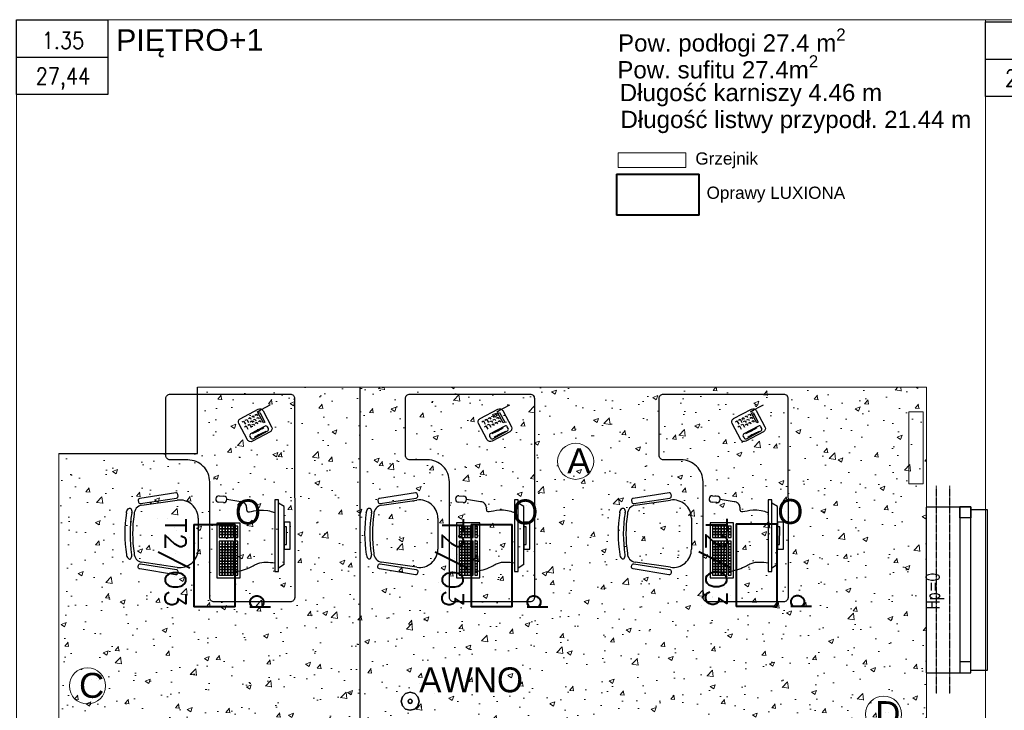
# Model space of a CAD drawing. Header units: millimetres. Extents: x 69081 to 158617, y -37521 to -9534.
# Tile 15 of 256: x 76313 to 77023, y -16023 to -15525. Entities that reach past the tile are written whole.
import ezdxf
from ezdxf.enums import TextEntityAlignment as Align

# ---------------------------------------------------------------- set-up
doc = ezdxf.new("R2010")
doc.units = ezdxf.units.MM
for name, pattern in [('DASHED2', [0.375, 0.25, -0.125]), ('DO', [0.8, 0.6, -0.1, 0, -0.1]), ('DP', [0.5, 0.3, -0.2])]:
    doc.linetypes.add(name, pattern=pattern)
for name, color, linetype in [('0_GRZEJNIK_PR', 210, 'Continuous'), ('0_GRZEJNIKI', 210, 'Continuous'), ('A-MEB', 8, 'Continuous'), ('A-SCI', 7, 'Continuous'), ('ADMINISTRACJA RYSUNKI', 7, 'Continuous'), ('BA_MEBLE', 8, 'Continuous'), ('BA_okn', 7, 'Continuous'), ('BA_okw', 1, 'DP'), ('E_Legenda', 3, 'Continuous'), ('E_OPRAWY_LUXIONA', 3, 'Continuous'), ('E_Oświetlenie - Numer obwodu', 1, 'Continuous'), ('E_Oświetlenie - Opis', 4, 'Continuous'), ('F-BIL', 1, 'Continuous'), ('F-BIL-OP', 3, 'Continuous'), ('F-BIL-TA', 1, 'Continuous'), ('JS_SUFIT PODWIESZONY', 40, 'Continuous'), ('Nadproża', 5, 'DO'), ('R-----OP', 1, 'Continuous')]:
    doc.layers.add(name, color=color, linetype=linetype)
for name, color, linetype, lineweight in [('AIKA NUMERACJA ŚCIAN', 30, 'Continuous', 5), ('AIKA PODŁOGI OPIS', 50, 'Continuous', 20), ('NUMERACJA MIESZKAŃ', 12, 'Continuous', 0)]:
    doc.layers.add(name, color=color, linetype=linetype, lineweight=lineweight)
doc.styles.add('Annotative', font='arial.ttf')
doc.styles.add('ARIAL 1.0', font='arial.ttf')
doc.styles.add('ROMANS', font='romans.shx', dxfattribs={"height": 1})
doc.styles.add('SIMPLEX', font='simplex', dxfattribs={"width": 0.85})
doc.styles.get("Standard").update_dxf_attribs({"font": 'arial.ttf'})
doc.styles.add('TableTextStyle', font='txt')

# ---------------------------------------------------------------- blocks, each defined once
blk = doc.blocks.new('biurko małe')
at = {"layer": 'BA_MEBLE'}
for p, q in [((30481.42, -30567.94), (30481.43, -30568)), ((30511.01, -30571.62), (30511.42, -30571.63)), ((30471.83, -30604.59), (30475.39, -30579.11)), ((30516.61, -30578.99), (30520.32, -30604.45)), ((30507.3, -30619.55), (30484.94, -30619.62)), ((30503.93, -30632.98), (30464.24, -30633.1)), ((30464.24, -30633.1), (30464.29, -30649.99)), ((30466.26, -30634.97), (30466.27, -30637.02)), ((30468.31, -30634.97), (30466.26, -30634.97)), ((30466.27, -30637.02), (30468.31, -30637.02)), ((30468.31, -30637.02), (30466.27, -30637.02)), ((30466.27, -30637.02), (30466.27, -30639.07)), ((30470.36, -30634.96), (30468.31, -30634.97)), ((30468.31, -30637.02), (30468.31, -30634.97)), ((30468.31, -30634.97), (30468.31, -30637.02)), ((30468.31, -30637.02), (30470.36, -30637.01)), ((30470.36, -30637.01), (30468.31, -30637.02)), ((30468.31, -30637.02), (30468.32, -30639.07)), ((30468.32, -30639.07), (30468.31, -30637.02)), ((30470.36, -30634.96), (30470.36, -30637.01)), ((30472.4, -30634.96), (30470.36, -30634.96)), ((30470.36, -30637.01), (30470.36, -30634.96)), ((30470.36, -30637.01), (30472.41, -30637.01)), ((30470.37, -30639.06), (30470.36, -30637.01)), ((30472.41, -30637.01), (30470.36, -30637.01)), ((30470.36, -30637.01), (30470.37, -30639.06)), ((30474.45, -30634.95), (30472.4, -30634.96)), ((30472.4, -30634.96), (30472.41, -30637.01)), ((30472.41, -30637.01), (30472.4, -30634.96)), ((30472.41, -30637.01), (30474.46, -30637)), ((30474.46, -30637), (30472.41, -30637.01)), ((30472.42, -30639.05), (30472.41, -30637.01)), ((30472.41, -30637.01), (30472.42, -30639.05)), ((30474.45, -30634.95), (30474.46, -30637)), ((30476.5, -30634.95), (30474.45, -30634.95)), ((30474.46, -30637), (30474.45, -30634.95)), ((30474.46, -30637), (30476.51, -30636.99)), ((30476.51, -30636.99), (30474.46, -30637)), ((30474.46, -30639.05), (30474.46, -30637)), ((30474.46, -30637), (30474.46, -30639.05)), ((30478.55, -30634.94), (30476.5, -30634.95)), ((30476.51, -30636.99), (30476.5, -30634.95)), ((30476.5, -30634.95), (30476.51, -30636.99)), ((30476.51, -30636.99), (30478.56, -30636.99)), ((30478.56, -30636.99), (30476.51, -30636.99)), ((30476.51, -30636.99), (30476.51, -30639.04)), ((30476.51, -30639.04), (30476.51, -30636.99)), ((30480.6, -30634.93), (30478.55, -30634.94)), ((30478.55, -30634.94), (30478.56, -30636.99)), ((30478.56, -30636.99), (30478.55, -30634.94)), ((30478.56, -30636.99), (30480.6, -30636.98)), ((30480.6, -30636.98), (30478.56, -30636.99)), ((30478.56, -30639.04), (30478.56, -30636.99)), ((30478.56, -30636.99), (30478.56, -30639.04)), ((30480.6, -30636.98), (30480.6, -30634.93)), ((30480.6, -30634.93), (30480.6, -30636.98)), ((30482.65, -30634.93), (30480.6, -30634.93)), ((30480.6, -30636.98), (30482.65, -30636.98)), ((30482.65, -30636.98), (30480.6, -30636.98)), ((30480.6, -30636.98), (30480.61, -30639.03)), ((30480.61, -30639.03), (30480.6, -30636.98)), ((30484.69, -30634.92), (30482.65, -30634.93)), ((30482.65, -30634.93), (30482.65, -30636.98)), ((30482.65, -30636.98), (30482.65, -30634.93)), ((30482.65, -30636.98), (30484.7, -30636.97)), ((30484.7, -30636.97), (30482.65, -30636.98)), ((30482.66, -30639.02), (30482.65, -30636.98)), ((30482.65, -30636.98), (30482.66, -30639.02)), ((30484.69, -30634.92), (30484.7, -30636.97)), ((30486.74, -30634.92), (30484.69, -30634.92)), ((30484.7, -30636.97), (30484.69, -30634.92)), ((30484.7, -30636.97), (30486.75, -30636.96)), ((30486.75, -30636.96), (30484.7, -30636.97)), ((30484.71, -30639.02), (30484.7, -30636.97)), ((30484.7, -30636.97), (30484.71, -30639.02)), ((30488.79, -30634.91), (30486.74, -30634.92)), ((30486.74, -30634.92), (30486.75, -30636.96)), ((30486.75, -30636.96), (30486.74, -30634.92)), ((30486.76, -30639.01), (30486.75, -30636.96)), ((30486.75, -30636.96), (30488.8, -30636.96)), ((30488.8, -30636.96), (30486.75, -30636.96)), ((30486.75, -30636.96), (30486.76, -30639.01)), ((30490.84, -30634.9), (30488.79, -30634.91)), ((30488.8, -30636.96), (30488.79, -30634.91)), ((30488.79, -30634.91), (30488.8, -30636.96)), ((30488.8, -30636.96), (30490.85, -30636.95)), ((30490.85, -30636.95), (30488.8, -30636.96)), ((30488.8, -30636.96), (30488.8, -30639.01)), ((30488.8, -30639.01), (30488.8, -30636.96)), ((30490.85, -30636.95), (30490.84, -30634.9)), ((30490.85, -30639), (30490.85, -30636.95)), ((30495.57, -30634.89), (30493.52, -30634.9)), ((30493.52, -30634.9), (30493.52, -30636.94)), ((30493.52, -30636.94), (30495.57, -30636.94)), ((30495.57, -30636.94), (30493.52, -30636.94)), ((30493.52, -30636.94), (30493.53, -30638.99)), ((30497.61, -30634.88), (30495.57, -30634.89)), ((30495.57, -30634.89), (30495.57, -30636.94)), ((30495.57, -30636.94), (30495.57, -30634.89)), ((30495.57, -30636.94), (30497.62, -30636.93)), ((30497.62, -30636.93), (30495.57, -30636.94)), ((30495.58, -30638.99), (30495.57, -30636.94)), ((30495.57, -30636.94), (30495.58, -30638.99)), ((30497.61, -30634.88), (30497.62, -30636.93)), ((30499.66, -30634.88), (30497.61, -30634.88)), ((30497.62, -30636.93), (30497.61, -30634.88)), ((30497.63, -30638.98), (30497.62, -30636.93)), ((30497.62, -30636.93), (30499.67, -30636.93)), ((30499.67, -30636.93), (30497.62, -30636.93)), ((30497.62, -30636.93), (30497.63, -30638.98)), ((30501.71, -30634.87), (30499.66, -30634.88)), ((30499.67, -30636.93), (30499.66, -30634.88)), ((30499.66, -30634.88), (30499.67, -30636.93)), ((30499.67, -30636.93), (30501.72, -30636.92)), ((30501.72, -30636.92), (30499.67, -30636.93)), ((30499.67, -30636.93), (30499.67, -30638.98)), ((30499.67, -30638.98), (30499.67, -30636.93)), ((30501.72, -30636.92), (30501.71, -30634.87)), ((30501.72, -30638.97), (30501.72, -30636.92)), ((30503.98, -30649.87), (30503.93, -30632.98)), ((30518.69, -30637.78), (30518.91, -30634.41)), ((30523.55, -30634.72), (30523.32, -30638.09)), ((30468.32, -30639.07), (30466.27, -30639.07)), ((30466.27, -30639.07), (30466.28, -30641.12)), ((30466.27, -30639.07), (30468.32, -30639.07)), ((30466.28, -30641.12), (30468.33, -30641.11)), ((30468.33, -30641.11), (30466.28, -30641.12)), ((30466.28, -30641.12), (30466.28, -30643.17)), ((30466.28, -30643.17), (30468.33, -30643.16)), ((30468.33, -30643.16), (30466.28, -30643.17)), ((30466.28, -30643.17), (30466.29, -30645.22)), ((30466.29, -30645.22), (30468.34, -30645.21)), ((30470.37, -30639.06), (30468.32, -30639.07)), ((30468.32, -30639.07), (30470.37, -30639.06)), ((30468.32, -30639.07), (30468.33, -30641.11)), ((30468.33, -30641.11), (30468.32, -30639.07)), ((30468.33, -30641.11), (30470.37, -30641.11)), ((30470.37, -30641.11), (30468.33, -30641.11)), ((30468.33, -30641.11), (30468.33, -30643.16)), ((30468.33, -30643.16), (30468.33, -30641.11)), ((30468.33, -30643.16), (30470.38, -30643.16)), ((30468.34, -30645.21), (30468.33, -30643.16)), ((30470.38, -30643.16), (30468.33, -30643.16)), ((30468.33, -30643.16), (30468.34, -30645.21)), ((30468.34, -30645.21), (30470.39, -30645.2)), ((30472.42, -30639.05), (30470.37, -30639.06)), ((30470.37, -30639.06), (30472.42, -30639.05)), ((30470.37, -30641.11), (30470.37, -30639.06)), ((30470.37, -30639.06), (30470.37, -30641.11)), ((30470.37, -30641.11), (30472.42, -30641.1)), ((30472.42, -30641.1), (30470.37, -30641.11)), ((30470.38, -30643.16), (30470.37, -30641.11)), ((30470.37, -30641.11), (30470.38, -30643.16)), ((30470.38, -30643.16), (30472.43, -30643.15)), ((30472.43, -30643.15), (30470.38, -30643.16)), ((30470.39, -30645.2), (30470.38, -30643.16)), ((30470.38, -30643.16), (30470.39, -30645.2)), ((30470.39, -30645.2), (30472.43, -30645.2)), ((30472.42, -30641.1), (30472.42, -30639.05)), ((30474.46, -30639.05), (30472.42, -30639.05)), ((30472.42, -30639.05), (30472.42, -30641.1)), ((30472.42, -30639.05), (30474.46, -30639.05)), ((30472.42, -30641.1), (30474.47, -30641.1)), ((30472.43, -30643.15), (30472.42, -30641.1)), ((30474.47, -30641.1), (30472.42, -30641.1)), ((30472.42, -30641.1), (30472.43, -30643.15)), ((30472.43, -30643.15), (30474.48, -30643.14)), ((30474.48, -30643.14), (30472.43, -30643.15)), ((30472.43, -30645.2), (30472.43, -30643.15)), ((30472.43, -30643.15), (30472.43, -30645.2)), ((30472.43, -30645.2), (30474.48, -30645.19)), ((30474.46, -30639.05), (30476.51, -30639.04)), ((30476.51, -30639.04), (30474.46, -30639.05)), ((30474.47, -30641.1), (30474.46, -30639.05)), ((30474.46, -30639.05), (30474.47, -30641.1)), ((30476.52, -30641.09), (30474.47, -30641.1)), ((30474.47, -30641.1), (30476.52, -30641.09)), ((30474.48, -30643.14), (30474.47, -30641.1)), ((30474.47, -30641.1), (30474.48, -30643.14)), ((30474.48, -30643.14), (30476.52, -30643.14)), ((30474.48, -30645.19), (30474.48, -30643.14)), ((30476.52, -30643.14), (30474.48, -30643.14)), ((30474.48, -30643.14), (30474.48, -30645.19)), ((30474.48, -30645.19), (30476.53, -30645.19)), ((30478.56, -30639.04), (30476.51, -30639.04)), ((30476.51, -30639.04), (30476.52, -30641.09)), ((30476.51, -30639.04), (30478.56, -30639.04)), ((30476.52, -30641.09), (30476.51, -30639.04)), ((30476.52, -30641.09), (30478.57, -30641.08)), ((30478.57, -30641.08), (30476.52, -30641.09)), ((30476.52, -30641.09), (30476.52, -30643.14)), ((30476.52, -30643.14), (30476.52, -30641.09)), ((30476.52, -30643.14), (30478.57, -30643.13)), ((30478.57, -30643.13), (30476.52, -30643.14)), ((30476.53, -30645.19), (30476.52, -30643.14)), ((30476.52, -30643.14), (30476.53, -30645.19)), ((30476.53, -30645.19), (30478.58, -30645.18)), ((30480.61, -30639.03), (30478.56, -30639.04)), ((30478.56, -30639.04), (30480.61, -30639.03)), ((30478.57, -30641.08), (30478.56, -30639.04)), ((30478.56, -30639.04), (30478.57, -30641.08)), ((30478.57, -30641.08), (30480.62, -30641.08)), ((30478.57, -30643.13), (30478.57, -30641.08)), ((30480.62, -30641.08), (30478.57, -30641.08)), ((30478.57, -30641.08), (30478.57, -30643.13)), ((30478.57, -30643.13), (30480.62, -30643.13)), ((30478.58, -30645.18), (30478.57, -30643.13)), ((30480.62, -30643.13), (30478.57, -30643.13)), ((30478.57, -30643.13), (30478.58, -30645.18)), ((30478.58, -30645.18), (30480.63, -30645.18)), ((30482.66, -30639.02), (30480.61, -30639.03)), ((30480.61, -30639.03), (30482.66, -30639.02)), ((30480.61, -30639.03), (30480.62, -30641.08)), ((30480.62, -30641.08), (30480.61, -30639.03)), ((30480.62, -30641.08), (30482.66, -30641.07)), ((30482.66, -30641.07), (30480.62, -30641.08)), ((30480.62, -30641.08), (30480.62, -30643.13)), ((30480.62, -30643.13), (30480.62, -30641.08)), ((30480.62, -30643.13), (30482.67, -30643.12)), ((30482.67, -30643.12), (30480.62, -30643.13)), ((30480.63, -30645.18), (30480.62, -30643.13)), ((30480.62, -30643.13), (30480.63, -30645.18)), ((30480.63, -30645.18), (30482.68, -30645.17)), ((30482.66, -30641.07), (30482.66, -30639.02)), ((30484.71, -30639.02), (30482.66, -30639.02)), ((30482.66, -30639.02), (30482.66, -30641.07)), ((30482.66, -30639.02), (30484.71, -30639.02)), ((30482.66, -30641.07), (30484.71, -30641.07)), ((30482.67, -30643.12), (30482.66, -30641.07)), ((30484.71, -30641.07), (30482.66, -30641.07)), ((30482.66, -30641.07), (30482.67, -30643.12)), ((30482.67, -30643.12), (30484.72, -30643.12)), ((30482.68, -30645.17), (30482.67, -30643.12)), ((30484.72, -30643.12), (30482.67, -30643.12)), ((30482.67, -30643.12), (30482.68, -30645.17)), ((30482.68, -30645.17), (30484.72, -30645.16)), ((30486.76, -30639.01), (30484.71, -30639.02)), ((30484.71, -30639.02), (30486.76, -30639.01)), ((30484.71, -30641.07), (30484.71, -30639.02)), ((30484.71, -30639.02), (30484.71, -30641.07)), ((30484.71, -30641.07), (30486.76, -30641.06)), ((30486.76, -30641.06), (30484.71, -30641.07)), ((30484.72, -30643.12), (30484.71, -30641.07)), ((30484.71, -30641.07), (30484.72, -30643.12)), ((30484.72, -30643.12), (30486.77, -30643.11)), ((30486.77, -30643.11), (30484.72, -30643.12)), ((30484.72, -30645.16), (30484.72, -30643.12)), ((30484.72, -30643.12), (30484.72, -30645.16)), ((30484.72, -30645.16), (30486.77, -30645.16)), ((30486.76, -30641.06), (30486.76, -30639.01)), ((30486.76, -30639.01), (30488.8, -30639.01)), ((30488.8, -30639.01), (30486.76, -30639.01)), ((30486.76, -30639.01), (30486.76, -30641.06)), ((30486.77, -30643.11), (30486.76, -30641.06)), ((30488.81, -30641.06), (30486.76, -30641.06)), ((30486.76, -30641.06), (30486.77, -30643.11)), ((30486.76, -30641.06), (30488.81, -30641.06)), ((30486.77, -30643.11), (30488.82, -30643.1)), ((30488.82, -30643.1), (30486.77, -30643.11)), ((30486.77, -30645.16), (30486.77, -30643.11)), ((30486.77, -30643.11), (30486.77, -30645.16)), ((30486.77, -30645.16), (30488.82, -30645.15)), ((30490.85, -30639), (30488.8, -30639.01)), ((30488.8, -30639.01), (30490.85, -30639)), ((30488.8, -30639.01), (30488.81, -30641.06)), ((30488.81, -30641.06), (30488.8, -30639.01)), ((30488.81, -30641.06), (30490.86, -30641.05)), ((30490.86, -30641.05), (30488.81, -30641.06)), ((30488.81, -30641.06), (30488.82, -30643.1)), ((30488.82, -30643.1), (30488.81, -30641.06)), ((30488.82, -30643.1), (30490.86, -30643.1)), ((30488.82, -30645.15), (30488.82, -30643.1)), ((30490.86, -30643.1), (30488.82, -30643.1)), ((30488.82, -30643.1), (30488.82, -30645.15)), ((30488.82, -30645.15), (30490.87, -30645.15)), ((30490.86, -30641.05), (30490.85, -30639)), ((30490.86, -30643.1), (30490.86, -30641.05)), ((30490.87, -30645.15), (30490.86, -30643.1)), ((30495.58, -30638.99), (30493.53, -30638.99)), ((30493.53, -30638.99), (30493.54, -30641.04)), ((30493.53, -30638.99), (30495.58, -30638.99)), ((30493.54, -30641.04), (30495.58, -30641.04)), ((30495.58, -30641.04), (30493.54, -30641.04)), ((30493.54, -30641.04), (30493.54, -30643.09)), ((30493.54, -30643.09), (30495.59, -30643.08)), ((30495.59, -30643.08), (30493.54, -30643.09)), ((30493.54, -30643.09), (30493.55, -30645.14)), ((30493.55, -30645.14), (30495.6, -30645.13)), ((30497.63, -30638.98), (30495.58, -30638.99)), ((30495.58, -30638.99), (30497.63, -30638.98)), ((30495.58, -30641.04), (30495.58, -30638.99)), ((30495.58, -30638.99), (30495.58, -30641.04)), ((30495.58, -30641.04), (30497.63, -30641.03)), ((30497.63, -30641.03), (30495.58, -30641.04)), ((30495.59, -30643.08), (30495.58, -30641.04)), ((30495.58, -30641.04), (30495.59, -30643.08)), ((30495.59, -30643.08), (30497.64, -30643.08)), ((30495.6, -30645.13), (30495.59, -30643.08)), ((30497.64, -30643.08), (30495.59, -30643.08)), ((30495.59, -30643.08), (30495.6, -30645.13)), ((30495.6, -30645.13), (30497.64, -30645.13)), ((30497.63, -30641.03), (30497.63, -30638.98)), ((30497.63, -30638.98), (30499.67, -30638.98)), ((30499.67, -30638.98), (30497.63, -30638.98)), ((30497.63, -30638.98), (30497.63, -30641.03)), ((30499.68, -30641.02), (30497.63, -30641.03)), ((30497.63, -30641.03), (30499.68, -30641.02)), ((30497.64, -30643.08), (30497.63, -30641.03)), ((30497.63, -30641.03), (30497.64, -30643.08)), ((30497.64, -30643.08), (30499.69, -30643.07)), ((30499.69, -30643.07), (30497.64, -30643.08)), ((30497.64, -30645.13), (30497.64, -30643.08)), ((30497.64, -30643.08), (30497.64, -30645.13)), ((30497.64, -30645.13), (30499.69, -30645.12)), ((30501.72, -30638.97), (30499.67, -30638.98)), ((30499.67, -30638.98), (30501.72, -30638.97)), ((30499.67, -30638.98), (30499.68, -30641.02)), ((30499.68, -30641.02), (30499.67, -30638.98)), ((30499.68, -30641.02), (30501.73, -30641.02)), ((30501.73, -30641.02), (30499.68, -30641.02)), ((30499.68, -30641.02), (30499.69, -30643.07)), ((30499.69, -30643.07), (30499.68, -30641.02)), ((30499.69, -30643.07), (30501.73, -30643.07)), ((30499.69, -30645.12), (30499.69, -30643.07)), ((30501.73, -30643.07), (30499.69, -30643.07)), ((30499.69, -30643.07), (30499.69, -30645.12)), ((30499.69, -30645.12), (30501.74, -30645.11)), ((30501.73, -30641.02), (30501.72, -30638.97)), ((30501.73, -30643.07), (30501.73, -30641.02)), ((30501.74, -30645.11), (30501.73, -30643.07)), ((30519.19, -30650.38), (30520.85, -30640.25)), ((30464.29, -30649.99), (30503.98, -30649.87)), ((30468.34, -30646.25), (30466.29, -30646.26)), ((30466.29, -30646.26), (30466.3, -30648.31)), ((30466.3, -30648.31), (30468.35, -30648.3)), ((30470.39, -30646.25), (30468.34, -30646.25)), ((30468.34, -30646.25), (30468.35, -30648.3)), ((30468.35, -30648.3), (30468.34, -30646.25)), ((30468.35, -30648.3), (30470.39, -30648.3)), ((30472.44, -30646.24), (30470.39, -30646.25)), ((30470.39, -30648.3), (30470.39, -30646.25)), ((30470.39, -30646.25), (30470.39, -30648.3)), ((30470.39, -30648.3), (30472.44, -30648.29)), ((30472.44, -30648.29), (30472.44, -30646.24)), ((30474.49, -30646.24), (30472.44, -30646.24)), ((30472.44, -30646.24), (30472.44, -30648.29)), ((30472.44, -30648.29), (30474.49, -30648.28)), ((30476.53, -30646.23), (30474.49, -30646.24)), ((30474.49, -30648.28), (30474.49, -30646.24)), ((30474.49, -30646.24), (30474.49, -30648.28)), ((30474.49, -30648.28), (30476.54, -30648.28)), ((30478.58, -30646.22), (30476.53, -30646.23)), ((30476.53, -30646.23), (30476.54, -30648.28)), ((30476.54, -30648.28), (30476.53, -30646.23)), ((30476.54, -30648.28), (30478.59, -30648.27)), ((30478.59, -30648.27), (30478.58, -30646.22)), ((30480.63, -30646.22), (30478.58, -30646.22)), ((30478.58, -30646.22), (30478.59, -30648.27)), ((30478.59, -30648.27), (30480.64, -30648.27)), ((30482.68, -30646.21), (30480.63, -30646.22)), ((30480.63, -30646.22), (30480.64, -30648.27)), ((30480.64, -30648.27), (30480.63, -30646.22)), ((30480.64, -30648.27), (30482.68, -30648.26)), ((30482.68, -30648.26), (30482.68, -30646.21)), ((30484.73, -30646.21), (30482.68, -30646.21)), ((30482.68, -30646.21), (30482.68, -30648.26)), ((30482.68, -30648.26), (30484.73, -30648.26)), ((30486.78, -30646.2), (30484.73, -30646.21)), ((30484.73, -30648.26), (30484.73, -30646.21)), ((30484.73, -30646.21), (30484.73, -30648.26)), ((30484.73, -30648.26), (30486.78, -30648.25)), ((30488.82, -30646.19), (30486.78, -30646.2)), ((30486.78, -30648.25), (30486.78, -30646.2)), ((30486.78, -30646.2), (30486.78, -30648.25)), ((30486.78, -30648.25), (30488.83, -30648.24)), ((30490.87, -30646.19), (30488.82, -30646.19)), ((30488.82, -30646.19), (30488.83, -30648.24)), ((30488.83, -30648.24), (30488.82, -30646.19)), ((30488.83, -30648.24), (30490.88, -30648.24)), ((30490.88, -30648.24), (30490.87, -30646.19)), ((30495.6, -30646.18), (30493.55, -30646.18)), ((30493.55, -30646.18), (30493.56, -30648.23)), ((30493.56, -30648.23), (30495.6, -30648.22)), ((30497.65, -30646.17), (30495.6, -30646.18)), ((30495.6, -30648.22), (30495.6, -30646.18)), ((30495.6, -30646.18), (30495.6, -30648.22)), ((30495.6, -30648.22), (30497.65, -30648.22)), ((30499.69, -30646.16), (30497.65, -30646.17)), ((30497.65, -30648.22), (30497.65, -30646.17)), ((30497.65, -30646.17), (30497.65, -30648.22)), ((30497.65, -30648.22), (30499.7, -30648.21)), ((30501.74, -30646.16), (30499.69, -30646.16)), ((30499.69, -30646.16), (30499.7, -30648.21)), ((30499.7, -30648.21), (30499.69, -30646.16)), ((30499.7, -30648.21), (30501.75, -30648.21)), ((30501.75, -30648.21), (30501.74, -30646.16)), ((30577.62, -30652.18), (30575.3, -30653.44)), ((30576.99, -30651.02), (30577.62, -30652.18)), ((30574.14, -30654.07), (30571.81, -30655.32)), ((30575.39, -30656.39), (30573.07, -30657.64)), ((30573.51, -30652.9), (30574.14, -30654.07)), ((30574.76, -30655.23), (30575.39, -30656.39)), ((30578.87, -30654.5), (30576.55, -30655.76)), ((30578.25, -30653.34), (30578.87, -30654.5)), ((30584.19, -30662.16), (30585.38, -30664.35)), ((30584.43, -30662), (30589.45, -30671.29)), ((30520.84, -30674.91), (30469.05, -30675.06)), ((30469.05, -30675.06), (30469.06, -30677.69)), ((30469.06, -30677.69), (30520.85, -30677.54)), ((30474.03, -30681.78), (30471.54, -30677.68)), ((30515.9, -30681.66), (30518.38, -30677.55)), ((30520.85, -30677.54), (30520.84, -30674.91)), ((30474.03, -30681.78), (30515.9, -30681.66))]:
    blk.add_line(p, q, dxfattribs=at)
for points in [[(30472.11, -30576.43), (30473.25, -30576.62, -0.414214), (30474.34, -30578.13), (30470.18, -30604.05, -0.414214), (30468.67, -30605.14), (30467.54, -30604.96, -0.414214), (30466.44, -30603.45), (30470.6, -30577.53, -0.414214)], [(30519.99, -30576.28), (30518.86, -30576.46, 0.414214), (30517.76, -30577.97), (30521.84, -30603.9, 0.414214), (30523.35, -30605), (30524.49, -30604.82, 0.414214), (30525.58, -30603.32), (30521.5, -30577.38, 0.414214)], [(30450.09, -30628.12), (30533.64, -30627.82, 0.414214), (30549.43, -30611.94), (30549.4, -30599.27, -0.414214), (30552.55, -30596.09), (30593.74, -30595.97, -0.414214), (30596.92, -30599.13), (30597.19, -30685.75, -0.414214), (30594.03, -30688.93), (30450.29, -30689.4, -0.414214), (30447.11, -30686.24), (30446.93, -30631.3, -0.414214)], [(30585.15, -30666.12), (30573.54, -30672.39, -0.414214), (30569.96, -30671.33), (30563.06, -30658.55, -0.414214), (30564.12, -30654.98), (30575.74, -30648.7, -0.414214), (30579.31, -30649.77), (30586.22, -30662.54, -0.414214)], [(30572.28, -30670.07), (30573.45, -30669.44, 0.414214), (30573.98, -30667.65), (30568.33, -30657.2, 0.414214), (30566.54, -30656.67), (30565.38, -30657.3, 0.414214), (30564.85, -30659.09), (30570.5, -30669.54, 0.414214)]]:
    blk.add_lwpolyline(points, format="xyb", close=True, dxfattribs=at)
for points in [[(30574.86, -30658.18), (30575.49, -30659.34), (30574.32, -30659.97)], [(30577.18, -30656.92), (30577.81, -30658.08), (30576.65, -30658.71)], [(30578.44, -30659.24), (30579.06, -30660.4), (30577.9, -30661.03)], [(30579.5, -30655.67), (30580.13, -30656.83), (30578.97, -30657.45)], [(30580.76, -30657.99), (30581.39, -30659.15), (30580.22, -30659.78)], [(30576.11, -30660.5), (30576.74, -30661.66), (30575.58, -30662.29)], [(30577.37, -30662.82), (30578, -30663.98), (30576.84, -30664.61)], [(30579.69, -30661.57), (30580.32, -30662.73), (30579.16, -30663.35)], [(30582.01, -30660.31), (30582.64, -30661.47), (30581.48, -30662.1)]]:
    blk.add_lwpolyline(points, dxfattribs=at)
for points in [[(30583.9, -30663.79), (30576.93, -30667.56), (30576.3, -30666.4), (30583.27, -30662.63)], [(30485.2, -30681.75), (30485.21, -30686.07), (30504.75, -30686.01), (30504.73, -30681.7)], [(30488.59, -30681.74), (30488.6, -30683.26), (30501.35, -30683.23), (30501.34, -30681.71)]]:
    blk.add_lwpolyline(points, close=True, dxfattribs=at)
for centre, radius, start, end in [((30496.41, -30662.41), 95.66, 81.12098, 99.2928), ((30481.93, -30580.03), 6.6, 90.16413, 172.03403), ((30496.11, -30666.11), 95.66, 81.03772, 99.20954), ((30496.26, -30668), 95.66, 81.70213, 98.62577), ((30510.08, -30579.95), 6.6, 8.29424, 90.16413), ((30484.9, -30606.42), 13.2, 172.03403, 270.16413), ((30507.26, -30606.35), 13.2, 270.16413, 8.29424), ((30521.01, -30637.94), 2.32, 176.22679, 356.22679), ((30521.23, -30634.57), 2.32, 356.22679, 176.22679), ((30515.18, -30650.5), 4.01, 271.829, 1.829), ((30612.19, -30640.24), 47.23, 202.78468, 214.01069), ((30526.61, -30686.51), 47.23, 22.78468, 34.01069)]:
    blk.add_arc(centre, radius, start, end, dxfattribs=at)
blk.add_ellipse((30480.88, -30569.85), major_axis=(-3.17, -0.55), ratio=0.570527, start_param=4.50066, end_param=7.718968, dxfattribs=at)
at = {"layer": 'BA_MEBLE', "extrusion": (0, 0, -1)}
blk.add_ellipse((30511.29, -30569.76), major_axis=(3.17, -0.53), ratio=0.570527, start_param=4.50066, end_param=7.718968, dxfattribs=at)
at = {"layer": 'BA_MEBLE', "start_tangent": (0.113374, -0.993552), "end_tangent": (-0.130236, -0.991483)}
blk.add_spline([(30469.02, -30646.04), (30469.26, -30648.02), (30473.07, -30659.3), (30474.82, -30662.63), (30475.25, -30675.04)], degree=3, dxfattribs=at)
at = {"layer": 'BA_MEBLE'}
blk.add_open_spline([(30515.31, -30654.51), (30514.17, -30654.48), (30509.73, -30654.34), (30515.39, -30662.57), (30511.94, -30673.94), (30511.48, -30674.69), (30511.35, -30674.94)], degree=3, knots=[0, 0, 0, 0, 0.0282659, 0.1100913, 0.1263817, 0.1340295, 0.1340295, 0.1340295, 0.1340295], dxfattribs=at)
blk = doc.blocks.new('DYBY-BL5')
at = {"layer": 'F-BIL-TA', "color": 1}
blk.add_line((0, 45), (110, 45), dxfattribs=at)
blk.add_lwpolyline([(0, 0), (0, 90), (110, 90), (110, 0)], close=True, dxfattribs=at)
at = {"layer": 'F-BIL-OP', "style": 'SIMPLEX', "width": 0.85}
blk.add_attdef('NR', text='', height=20, dxfattribs=at).set_placement((56, 55), align=Align.CENTER)
at = {"layer": 'F-BIL-OP', "color": 2, "style": 'SIMPLEX', "width": 0.85, "flags": 1}
for tag, p in [('NAZWA', (119, 55)), ('POSADZKA', (119, 12)), ('GRUPA', (119, -27)), ('RODZAJ', (119, -72))]:
    blk.add_attdef(tag, p, '', height=19, dxfattribs=at)
at = {"layer": 'F-BIL-OP', "color": 2, "style": 'SIMPLEX', "width": 0.85}
blk.add_attdef('POW.', text='', height=20, dxfattribs=at).set_placement((56, 12), align=Align.CENTER)
at = {"layer": 'F-BIL-OP', "color": 2, "style": 'SIMPLEX', "width": 0.85, "flags": 1}
blk.add_attdef('POWH.', text='', height=20, dxfattribs=at).set_placement((56, -27), align=Align.CENTER)
blk = doc.blocks.new('opis lamp')
at = {"layer": 'E_Oświetlenie - Numer obwodu', "style": 'SIMPLEX'}
blk.add_attdef('OBWÓD', text='', height=15, dxfattribs=at).set_placement((-9.46, -1.18), align=Align.CENTER)
at = {"layer": 'E_Oświetlenie - Opis', "style": 'SIMPLEX'}
blk.add_attdef('OPIS1', (55.72, 42.77), '', height=15, dxfattribs=at)

msp = doc.modelspace()

# ---------------------------------------------------------------- hatches: boundary and pattern name
at = {"layer": 'AIKA PODŁOGI OPIS', "lineweight": 5}
h = msp.add_hatch(dxfattribs=at)
h.set_pattern_fill('AR-CONC', color=256, scale=0.2)
h.set_pattern_definition([(50, (441.948, 212.747), (36.436934, -3.187817), [3.81, -41.91]), (355, (441.948, 212.747), (-7.048684, 38.211369), [3.048, -33.528117]), (100.451445, (444.984, 212.48), (29.38825, 35.02355), [3.238002, -35.618049]), (46.1842, (441.948, 222.907), (54.215808, -8.408466), [5.715, -62.865]), (96.63556, (446.466, 222.206), (47.480827, 49.485225), [4.857005, -53.42712]), (351.18415, (441.95, 222.907), (47.480827, 49.485225), [4.571993, -50.291946]), (21, (447.028, 220.367), (30.322878, -20.45304), [3.81, -41.91]), (326, (447.028, 220.367), (12.360406, 36.837593), [3.048, -33.528]), (71.451445, (449.555, 218.663), (42.683284, 16.384554), [3.238002, -35.617988]), (37.5, (441.948, 212.747), (0.6177207, 16.9110078), [0, -33.1216, 0, -34.036, 0, -33.655]), (7.5, (441.948, 212.747), (13.3639325, 20.036115), [0, -19.4056, 0, -32.3596, 0, -12.827]), (327.5, (430.619, 212.747), (27.118119, -1.1457488), [0, -12.7, 0, -39.624, 0, -52.578]), (317.5, (425.54, 212.747), (29.625836, 5.085298), [0, -16.51, 0, -26.3144, 0, -37.338])])
h.paths.add_polyline_path([(76440.8997, -15789.8529), (76440.8997, -15837.8529), (76340.8997, -15837.8529), (76340.8997, -16235.8529), (76966.8997, -16235.8529), (76966.8997, -15789.8529)])

# ---------------------------------------------------------------- linework, layer by layer
at = {"layer": '0_GRZEJNIK_PR', "lineweight": 5, "elevation": -76.9476}
msp.add_lwpolyline([(76744.3134, -15620.7891), (76744.3134, -15631.2891), (76793.2213, -15631.2891), (76793.2213, -15620.7891)], close=True, dxfattribs=at)
at = {"layer": '0_GRZEJNIKI', "lineweight": 5}
msp.add_lwpolyline([(76953.9997, -15807.8102), (76964.4997, -15807.8102), (76964.4997, -15859.8102), (76953.9997, -15859.8102)], close=True, dxfattribs=at)
at = {"layer": 'A-SCI', "color": 5}
for p, q in [((76440.8997, -15837.8529), (76440.8997, -15789.8529)), ((76340.8997, -15837.8529), (76440.8997, -15837.8529))]:
    msp.add_line(p, q, dxfattribs=at)
at = {"layer": 'A-SCI', "color": 4}
for p, q in [((76966.8997, -15876.2405), (76998.8997, -15876.2405)), ((76966.8997, -15996.2405), (76998.8997, -15996.2405))]:
    msp.add_line(p, q, dxfattribs=at)
for points in [[(76998.8997, -15876.2405), (76998.8997, -15878.2405), (77010.8997, -15878.2405)], [(76998.8997, -15996.2405), (76998.8997, -15994.2405), (77010.8997, -15994.2405)]]:
    msp.add_lwpolyline(points, dxfattribs=at)
at = {"layer": 'ADMINISTRACJA RYSUNKI', "color": 7, "lineweight": 5}
for points in [[(76310.216, -15524.5385), (77009.4942, -15524.5385), (77009.4942, -16424.1134), (76310.216, -16424.1134)], [(76440.8997, -15789.8529), (76966.8997, -15789.8529), (76966.8997, -16235.8529), (76340.8997, -16235.8529), (76340.8997, -15837.8529), (76440.8997, -15837.8529)]]:
    msp.add_lwpolyline(points, close=True, dxfattribs=at)
msp.add_lwpolyline([(77009.4942, -16337.5443), (77009.4942, -16424.1134), (78276.1563, -16424.1134), (78276.1563, -15524.5385), (77009.4942, -15524.5385)], dxfattribs=at)
at = {"layer": 'ADMINISTRACJA RYSUNKI', "color": 1, "lineweight": 5}
msp.add_lwpolyline([(78276.1563, -15524.5385), (77009.4942, -15524.5385), (77009.4942, -16424.1134), (78276.1563, -16424.1134)], close=True, dxfattribs=at)
at = {"layer": 'AIKA NUMERACJA ŚCIAN', "color": 1, "transparency": 33554687}
for centre in [(76713.7115, -15843.4431), (76361.4585, -16005.6328), (76935.888, -16026.0193)]:
    msp.add_circle(centre, 13.0238, dxfattribs=at)
at = {"layer": 'BA_okn'}
for points in [[(76998.8997, -15996.2405), (76998.8997, -15876.2405), (76990.8997, -15876.2405), (76990.8997, -15996.2405)], [(76998.8997, -15876.2405), (76998.8997, -15884.2405), (76990.8997, -15884.2405), (76990.8997, -15876.2405)], [(76998.8997, -15996.2405), (76998.8997, -15988.2405), (76990.8997, -15988.2405), (76990.8997, -15996.2405)]]:
    msp.add_lwpolyline(points, close=True, dxfattribs=at)
at = {"layer": 'BA_okw'}
for p, q in [((76966.8997, -15996.2405), (76966.8997, -15876.2405)), ((77010.8997, -15994.2405), (77010.8997, -15878.2405))]:
    msp.add_line(p, q, dxfattribs=at)
at = {"layer": 'E_OPRAWY_LUXIONA'}
for points in [[(76743.2138, -15665.6107, -1), (76743.2138, -15636.0091, -1)], [(76743.2138, -15636.0091, -1), (76743.2138, -15665.6107, -1)], [(76743.2138, -15636.0091, -1), (76802.8134, -15636.0091, -1)], [(76802.8134, -15636.0091, -1), (76743.2138, -15636.0091, -1)], [(76802.8134, -15636.0091, -1), (76743.2138, -15636.0091, -1)], [(76743.2138, -15636.0091, -1), (76743.2138, -15665.6107, -1)], [(76743.2138, -15665.6107, -1), (76743.2138, -15636.0091, -1)], [(76743.2138, -15636.0091, -1), (76802.8134, -15636.0091, -1)], [(76802.5634, -15636.2591, -1), (76743.4638, -15636.2591, -1)], [(76743.4638, -15636.2591, -1), (76743.4638, -15665.3607, -1)], [(76743.4638, -15636.2591, -1), (76802.5634, -15636.2591, -1)], [(76743.4638, -15665.3607, -1), (76743.4638, -15636.2591, -1)], [(76802.5634, -15665.3607, -1), (76802.5634, -15636.2591, -1)], [(76802.5634, -15636.2591, -1), (76802.5634, -15665.3607, -1)], [(76802.8134, -15636.0091, -1), (76802.8134, -15665.6107, -1)], [(76802.8134, -15665.6107, -1), (76802.8134, -15636.0091, -1)], [(76802.8134, -15665.6107, -1), (76802.8134, -15636.0091, -1)], [(76802.8134, -15636.0091, -1), (76802.8134, -15665.6107, -1)], [(76802.8134, -15665.6107, -1), (76743.2138, -15665.6107, -1)], [(76743.2138, -15665.6107, -1), (76802.8134, -15665.6107, -1)], [(76743.2138, -15665.6107, -1), (76802.8134, -15665.6107, -1)], [(76802.8134, -15665.6107, -1), (76743.2138, -15665.6107, -1)], [(76743.4638, -15665.3607, -1), (76802.5634, -15665.3607, -1)], [(76802.5634, -15665.3607, -1), (76743.4638, -15665.3607, -1)], [(76438.3472, -15948.5529, 875.1825), (76438.3472, -15888.9533, 875.1825)], [(76438.3472, -15888.9533, 875.1825), (76438.3472, -15948.5529, 875.1825)], [(76438.3472, -15888.9533, 875.1825), (76467.9487, -15888.9533, 875.1825)], [(76467.9487, -15888.9533, 875.1825), (76438.3472, -15888.9533, 875.1825)], [(76438.3472, -15888.9533, 875.1825), (76438.3472, -15948.5529, 875.1825)], [(76467.9487, -15888.9533, 875.1825), (76438.3472, -15888.9533, 875.1825)], [(76438.3472, -15948.5529, 875.1825), (76438.3472, -15888.9533, 875.1825)], [(76438.3472, -15888.9533, 875.1825), (76467.9487, -15888.9533, 875.1825)], [(76438.5972, -15889.2033, 875.1825), (76438.5972, -15948.3029, 875.1825)], [(76467.6987, -15889.2033, 875.1825), (76438.5972, -15889.2033, 875.1825)], [(76438.5972, -15948.3029, 875.1825), (76438.5972, -15889.2033, 875.1825)], [(76438.5972, -15889.2033, 875.1825), (76467.6987, -15889.2033, 875.1825)], [(76467.6987, -15948.3029, 875.1825), (76467.6987, -15889.2033, 875.1825)], [(76467.6987, -15889.2033, 875.1825), (76467.6987, -15948.3029, 875.1825)], [(76467.9487, -15888.9533, 875.1825), (76467.9487, -15948.5529, 875.1825)], [(76467.9487, -15948.5529, 875.1825), (76467.9487, -15888.9533, 875.1825)], [(76467.9487, -15948.5529, 875.1825), (76467.9487, -15888.9533, 875.1825)], [(76467.9487, -15888.9533, 875.1825), (76467.9487, -15948.5529, 875.1825)], [(76638.3472, -15948.5529, 875.1825), (76638.3472, -15888.9533, 875.1825)], [(76638.3472, -15888.9533, 875.1825), (76638.3472, -15948.5529, 875.1825)], [(76638.3472, -15888.9533, 875.1825), (76667.9487, -15888.9533, 875.1825)], [(76667.9487, -15888.9533, 875.1825), (76638.3472, -15888.9533, 875.1825)], [(76638.3472, -15888.9533, 875.1825), (76638.3472, -15948.5529, 875.1825)], [(76667.9487, -15888.9533, 875.1825), (76638.3472, -15888.9533, 875.1825)], [(76638.3472, -15948.5529, 875.1825), (76638.3472, -15888.9533, 875.1825)], [(76638.3472, -15888.9533, 875.1825), (76667.9487, -15888.9533, 875.1825)], [(76638.5972, -15889.2033, 875.1825), (76638.5972, -15948.3029, 875.1825)], [(76667.6987, -15889.2033, 875.1825), (76638.5972, -15889.2033, 875.1825)], [(76638.5972, -15948.3029, 875.1825), (76638.5972, -15889.2033, 875.1825)], [(76638.5972, -15889.2033, 875.1825), (76667.6987, -15889.2033, 875.1825)], [(76667.6987, -15948.3029, 875.1825), (76667.6987, -15889.2033, 875.1825)], [(76667.6987, -15889.2033, 875.1825), (76667.6987, -15948.3029, 875.1825)], [(76667.9487, -15888.9533, 875.1825), (76667.9487, -15948.5529, 875.1825)], [(76667.9487, -15948.5529, 875.1825), (76667.9487, -15888.9533, 875.1825)], [(76667.9487, -15948.5529, 875.1825), (76667.9487, -15888.9533, 875.1825)], [(76667.9487, -15888.9533, 875.1825), (76667.9487, -15948.5529, 875.1825)], [(76829.5861, -15948.279, 874.1825), (76829.5861, -15888.6794, 874.1825)], [(76829.5861, -15888.6794, 874.1825), (76829.5861, -15948.279, 874.1825)], [(76829.5861, -15888.6794, 874.1825), (76859.1876, -15888.6794, 874.1825)], [(76859.1876, -15888.6794, 874.1825), (76829.5861, -15888.6794, 874.1825)], [(76829.5861, -15888.6794, 874.1825), (76829.5861, -15948.279, 874.1825)], [(76859.1876, -15888.6794, 874.1825), (76829.5861, -15888.6794, 874.1825)], [(76829.5861, -15948.279, 874.1825), (76829.5861, -15888.6794, 874.1825)], [(76829.5861, -15888.6794, 874.1825), (76859.1876, -15888.6794, 874.1825)], [(76829.8361, -15888.9294, 874.1825), (76829.8361, -15948.029, 874.1825)], [(76858.9376, -15888.9294, 874.1825), (76829.8361, -15888.9294, 874.1825)], [(76829.8361, -15948.029, 874.1825), (76829.8361, -15888.9294, 874.1825)], [(76829.8361, -15888.9294, 874.1825), (76858.9376, -15888.9294, 874.1825)], [(76858.9376, -15948.029, 874.1825), (76858.9376, -15888.9294, 874.1825)], [(76858.9376, -15888.9294, 874.1825), (76858.9376, -15948.029, 874.1825)], [(76859.1876, -15888.6794, 874.1825), (76859.1876, -15948.279, 874.1825)], [(76859.1876, -15948.279, 874.1825), (76859.1876, -15888.6794, 874.1825)], [(76859.1876, -15948.279, 874.1825), (76859.1876, -15888.6794, 874.1825)], [(76859.1876, -15888.6794, 874.1825), (76859.1876, -15948.279, 874.1825)], [(76467.9487, -15948.5529, 875.1825), (76438.3472, -15948.5529, 875.1825)], [(76438.3472, -15948.5529, 875.1825), (76467.9487, -15948.5529, 875.1825)], [(76438.3472, -15948.5529, 875.1825), (76467.9487, -15948.5529, 875.1825)], [(76467.9487, -15948.5529, 875.1825), (76438.3472, -15948.5529, 875.1825)], [(76438.5972, -15948.3029, 875.1825), (76467.6987, -15948.3029, 875.1825)], [(76467.6987, -15948.3029, 875.1825), (76438.5972, -15948.3029, 875.1825)], [(76667.9487, -15948.5529, 875.1825), (76638.3472, -15948.5529, 875.1825)], [(76638.3472, -15948.5529, 875.1825), (76667.9487, -15948.5529, 875.1825)], [(76638.3472, -15948.5529, 875.1825), (76667.9487, -15948.5529, 875.1825)], [(76667.9487, -15948.5529, 875.1825), (76638.3472, -15948.5529, 875.1825)], [(76638.5972, -15948.3029, 875.1825), (76667.6987, -15948.3029, 875.1825)], [(76667.6987, -15948.3029, 875.1825), (76638.5972, -15948.3029, 875.1825)], [(76859.1876, -15948.279, 874.1825), (76829.5861, -15948.279, 874.1825)], [(76829.5861, -15948.279, 874.1825), (76859.1876, -15948.279, 874.1825)], [(76829.5861, -15948.279, 874.1825), (76859.1876, -15948.279, 874.1825)], [(76859.1876, -15948.279, 874.1825), (76829.5861, -15948.279, 874.1825)], [(76829.8361, -15948.029, 874.1825), (76858.9376, -15948.029, 874.1825)], [(76858.9376, -15948.029, 874.1825), (76829.8361, -15948.029, 874.1825)], [(76588.6866, -16013.4571, 105.6527), (76591.0694, -16011.0821, 105.6527)], [(76591.0694, -16011.0821, 105.6527), (76588.6866, -16013.4571, 105.6527)], [(76591.0694, -16011.0821, 105.6527), (76588.6866, -16013.4571, 105.6527)], [(76588.6866, -16013.4571, 105.6527), (76591.0694, -16011.0821, 105.6527)], [(76591.0694, -16011.0821, 105.6527), (76594.3194, -16010.2149, 105.6527)], [(76594.3194, -16010.2149, 105.6527), (76591.0694, -16011.0821, 105.6527)], [(76594.3194, -16010.2149, 105.6527), (76591.0694, -16011.0821, 105.6527)], [(76591.0694, -16011.0821, 105.6527), (76594.3194, -16010.2149, 105.6527)], [(76594.3194, -16010.2149, 105.6527), (76597.5694, -16011.0899, 105.6527)], [(76597.5694, -16011.0899, 105.6527), (76594.3194, -16010.2149, 105.6527)], [(76597.5694, -16011.0899, 105.6527), (76594.3194, -16010.2149, 105.6527)], [(76594.3194, -16010.2149, 105.6527), (76597.5694, -16011.0899, 105.6527)], [(76597.5694, -16011.0899, 105.6527), (76599.9444, -16013.4727, 105.6527)], [(76599.9444, -16013.4727, 105.6527), (76597.5694, -16011.0899, 105.6527)], [(76599.9444, -16013.4727, 105.6527), (76597.5694, -16011.0899, 105.6527)], [(76597.5694, -16011.0899, 105.6527), (76599.9444, -16013.4727, 105.6527)], [(76587.8116, -16016.7071, 105.6527), (76588.6866, -16013.4571, 105.6527)], [(76588.6866, -16013.4571, 105.6527), (76587.8116, -16016.7071, 105.6527)], [(76588.6866, -16013.4571, 105.6527), (76587.8116, -16016.7071, 105.6527)], [(76587.8116, -16016.7071, 105.6527), (76588.6866, -16013.4571, 105.6527)], [(76588.6788, -16019.9571, 105.6527), (76587.8116, -16016.7071, 105.6527)], [(76587.8116, -16016.7071, 105.6527), (76588.6788, -16019.9571, 105.6527)], [(76587.8116, -16016.7071, 105.6527), (76588.6788, -16019.9571, 105.6527)], [(76588.6788, -16019.9571, 105.6527), (76587.8116, -16016.7071, 105.6527)], [(76593.0147, -16015.963, 105.6527), (76592.8116, -16016.713, 105.6527)], [(76592.8116, -16016.713, 105.6527), (76593.0147, -16015.963, 105.6527)], [(76592.8116, -16016.713, 105.6527), (76593.0108, -16017.463, 105.6527)], [(76593.0108, -16017.463, 105.6527), (76592.8116, -16016.713, 105.6527)], [(76593.0108, -16017.463, 105.6527), (76593.5616, -16018.0137, 105.6527)], [(76593.5616, -16018.0137, 105.6527), (76593.0108, -16017.463, 105.6527)], [(76593.5616, -16015.4141, 105.6527), (76593.0147, -16015.963, 105.6527)], [(76593.0147, -16015.963, 105.6527), (76593.5616, -16015.4141, 105.6527)], [(76594.3116, -16015.2149, 105.6527), (76593.5616, -16015.4141, 105.6527)], [(76593.5616, -16015.4141, 105.6527), (76594.3116, -16015.2149, 105.6527)], [(76593.5616, -16018.0137, 105.6527), (76594.3116, -16018.2149, 105.6527)], [(76594.3116, -16018.2149, 105.6527), (76593.5616, -16018.0137, 105.6527)], [(76595.0616, -16015.4161, 105.6527), (76594.3116, -16015.2149, 105.6527)], [(76594.3116, -16015.2149, 105.6527), (76595.0616, -16015.4161, 105.6527)], [(76594.3116, -16018.2149, 105.6527), (76595.0616, -16018.0157, 105.6527)], [(76595.0616, -16018.0157, 105.6527), (76594.3116, -16018.2149, 105.6527)], [(76595.6124, -16015.9669, 105.6527), (76595.0616, -16015.4161, 105.6527)], [(76595.0616, -16015.4161, 105.6527), (76595.6124, -16015.9669, 105.6527)], [(76595.0616, -16018.0157, 105.6527), (76595.6085, -16017.4669, 105.6527)], [(76595.6085, -16017.4669, 105.6527), (76595.0616, -16018.0157, 105.6527)], [(76595.6085, -16017.4669, 105.6527), (76595.8116, -16016.7169, 105.6527)], [(76595.8116, -16016.7169, 105.6527), (76595.6085, -16017.4669, 105.6527)], [(76595.8116, -16016.7169, 105.6527), (76595.6124, -16015.9669, 105.6527)], [(76595.6124, -16015.9669, 105.6527), (76595.8116, -16016.7169, 105.6527)], [(76600.8116, -16016.7227, 105.6527), (76599.9366, -16019.9727, 105.6527)], [(76599.9366, -16019.9727, 105.6527), (76600.8116, -16016.7227, 105.6527)], [(76599.9366, -16019.9727, 105.6527), (76600.8116, -16016.7227, 105.6527)], [(76600.8116, -16016.7227, 105.6527), (76599.9366, -16019.9727, 105.6527)], [(76599.9444, -16013.4727, 105.6527), (76600.8116, -16016.7227, 105.6527)], [(76600.8116, -16016.7227, 105.6527), (76599.9444, -16013.4727, 105.6527)], [(76600.8116, -16016.7227, 105.6527), (76599.9444, -16013.4727, 105.6527)], [(76599.9444, -16013.4727, 105.6527), (76600.8116, -16016.7227, 105.6527)], [(76591.0538, -16022.3399, 105.6527), (76588.6788, -16019.9571, 105.6527)], [(76588.6788, -16019.9571, 105.6527), (76591.0538, -16022.3399, 105.6527)], [(76588.6788, -16019.9571, 105.6527), (76591.0538, -16022.3399, 105.6527)], [(76591.0538, -16022.3399, 105.6527), (76588.6788, -16019.9571, 105.6527)], [(76594.3038, -16023.2149, 105.6527), (76591.0538, -16022.3399, 105.6527)], [(76591.0538, -16022.3399, 105.6527), (76594.3038, -16023.2149, 105.6527)], [(76591.0538, -16022.3399, 105.6527), (76594.3038, -16023.2149, 105.6527)], [(76594.3038, -16023.2149, 105.6527), (76591.0538, -16022.3399, 105.6527)], [(76597.5538, -16022.3477, 105.6527), (76594.3038, -16023.2149, 105.6527)], [(76594.3038, -16023.2149, 105.6527), (76597.5538, -16022.3477, 105.6527)], [(76594.3038, -16023.2149, 105.6527), (76597.5538, -16022.3477, 105.6527)], [(76597.5538, -16022.3477, 105.6527), (76594.3038, -16023.2149, 105.6527)], [(76599.9366, -16019.9727, 105.6527), (76597.5538, -16022.3477, 105.6527)], [(76597.5538, -16022.3477, 105.6527), (76599.9366, -16019.9727, 105.6527)], [(76597.5538, -16022.3477, 105.6527), (76599.9366, -16019.9727, 105.6527)], [(76599.9366, -16019.9727, 105.6527), (76597.5538, -16022.3477, 105.6527)]]:
    msp.add_polyline3d(points, dxfattribs=at)
at = {"layer": 'JS_SUFIT PODWIESZONY', "linetype": 'DASHED2'}
msp.add_lwpolyline([(76557.8997, -15789.8529), (76557.8997, -16235.8529)], dxfattribs=at)
at = {"layer": 'Nadproża', "ltscale": 0.75}
for p, q in [((76973.913, -15861.2405), (76973.913, -16011.2405)), ((76983.4914, -15861.2405), (76983.4914, -16011.2405))]:
    msp.add_line(p, q, dxfattribs=at)

# ---------------------------------------------------------------- block references
at = {"layer": 'A-MEB', "rotation": 89.81925456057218}
for p in [(45725.6895, -46295.147), (45898.6496, -46295.0933), (46081.6096, -46295.0916)]:
    msp.add_blockref('biurko małe', p, dxfattribs=at)
at = {"layer": 'E_Oświetlenie - Numer obwodu'}
ref = msp.add_blockref('opis lamp', (76445.4397, -15894.6195, 876.1825), dxfattribs=dict(at, rotation=270.0000000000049))
ref.add_attrib('OBWÓD', 'T2/O3', dxfattribs={"height": 15, "rotation": 270, "style": 'SIMPLEX'}).set_placement((76417.4717, -15916.7757, 876.1825), align=Align.CENTER)
ref.add_attrib('OPIS1', 'd', (76478.6284, -15938.9993, 876.1825), dxfattribs={"layer": 'E_Oświetlenie - Opis', "height": 15, "rotation": 270, "style": 'SIMPLEX'})
ref = msp.add_blockref('opis lamp', (76645.4397, -15894.6195, 876.1825), dxfattribs=dict(at, rotation=270.0000000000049))
ref.add_attrib('OBWÓD', 'T2/O3', dxfattribs={"height": 15, "rotation": 270, "style": 'SIMPLEX'}).set_placement((76617.4717, -15916.7757, 876.1825), align=Align.CENTER)
ref.add_attrib('OPIS1', 'd', (76678.6284, -15938.9993, 876.1825), dxfattribs={"layer": 'E_Oświetlenie - Opis', "height": 15, "rotation": 270, "style": 'SIMPLEX'})
ref = msp.add_blockref('opis lamp', (76835.6598, -15894.3456, 875.1825), dxfattribs=dict(at, rotation=270.0000000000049))
ref.add_attrib('OBWÓD', 'T2/O3', dxfattribs={"height": 15, "rotation": 270, "style": 'SIMPLEX'}).set_placement((76807.6918, -15916.5018, 875.1825), align=Align.CENTER)
ref.add_attrib('OPIS1', 'd', (76868.8484, -15938.7254, 875.1825), dxfattribs={"layer": 'E_Oświetlenie - Opis', "height": 15, "rotation": 270, "style": 'SIMPLEX'})
at = {"layer": 'F-BIL', "xscale": 0.6, "yscale": 0.6, "zscale": 0.6}
for p in [(76310.216, -15578.5385), (77009.4942, -15580.0634)]:
    msp.add_blockref('DYBY-BL5', p, dxfattribs=at).add_auto_attribs({'NR': '1.35', 'POW.': '27,44'})

# ---------------------------------------------------------------- texts
at = {"layer": 'ADMINISTRACJA RYSUNKI', "color": 7, "lineweight": 5, "char_height": 12.44129, "attachment_point": 1}
for s, insert in [('\\A1;Pow. podłogi 27.4 m{\\H0.7x;\\S2^ ;}', (76744.2829, -15530.8952)), ('\\A1;Pow. sufitu 27.4m{\\H0.7x;\\S2^ ;}', (76743.7823, -15550.2556)), ('\\A1;Długość karniszy 4.46 m', (76745.5008, -15570.9305)), ('\\A1;Długość listwy przypodł. 21.44 m', (76746.0531, -15590.3315))]:
    msp.add_mtext_dynamic_manual_height_columns(s, width=358.759768, gutter_width=8.4365, heights=[0], dxfattribs=dict(at, insert=insert))
at = {"layer": 'AIKA NUMERACJA ŚCIAN', "color": 1, "transparency": 33554687, "style": 'Annotative'}
for s, p in [('A', (76707.6729, -15852.0504)), ('C', (76355.4199, -16014.2402)), ('D', (76929.8494, -16034.6267))]:
    msp.add_text(s, height=18, dxfattribs=at).set_placement(p)
at = {"layer": 'E_Legenda', "style": 'ARIAL 1.0'}
for s, height, p in [('Grzejnik', 8.8232, (76800.0851, -15629.1896)), ('Oprawy LUXIONA', 8.823195, (76808.1701, -15653.9065))]:
    msp.add_text(s, height=height, dxfattribs=at).set_placement(p)
at = {"layer": 'E_OPRAWY_LUXIONA', "style": 'TableTextStyle'}
for s, p in [('O', (76467.946, -15888.9528, 875.1825)), ('O', (76667.946, -15888.9528, 875.1825)), ('O', (76859.1849, -15888.6789, 874.1825)), ('AWNO', (76600.8191, -16010.2231, 105.6527))]:
    msp.add_text(s, height=18, dxfattribs=at).set_placement(p)
at = {"layer": 'NUMERACJA MIESZKAŃ', "color": 1, "lineweight": 18, "insert": (76382.1682, -15531.4952), "char_height": 15.64478, "attachment_point": 1, "rotation": 0.1061949}
msp.add_mtext('PIĘTRO+1', dxfattribs=at)
at = {"layer": 'R-----OP', "insert": (76966.2568, -15703.3622), "char_height": 10, "width": 246.829506, "attachment_point": 3, "rotation": 90, "style": 'ROMANS'}
msp.add_mtext('\\pxql;{\\W0.7;Hp=0}', dxfattribs=at)

doc.saveas('drawing.dxf')
